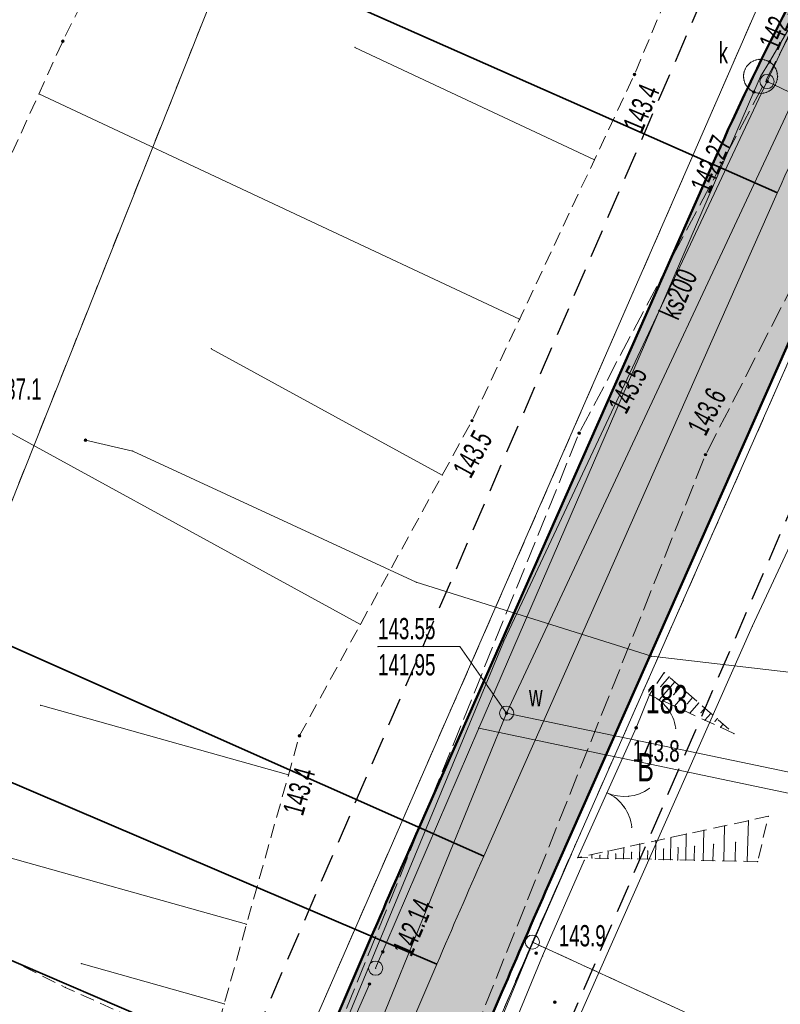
# Model space of a CAD drawing. Extents: x 6456700 to 6518119, y 5963420 to 5980059.
# Tile 125 of 256: x 6512180 to 6512207, y 5965812 to 5965846. Entities that reach past the tile are written whole.
import ezdxf
from ezdxf.enums import TextEntityAlignment as Align

# ---------------------------------------------------------------- set-up
doc = ezdxf.new("R2010")
doc.units = 0
doc.header["$MEASUREMENT"] = 0
for name, pattern in [('L_0_03', [1, 0.5, -0.5]), ('L_0_04', [1.5, 1, -0.5]), ('L_0_52', [1, 0.75, -0.25]), ('L_0_5A', [0.75, 0.5, -0.25])]:
    doc.linetypes.add(name, pattern=pattern)
doc.layers.get('0').update_dxf_attribs({"color": 2, "linetype": 'CONTINUOUS', "lineweight": 5})
for name, color, linetype, lineweight in [('000_Inne__niezydentyfikowane_', 7, 'CONTINUOUS', 18), ('18mm Kreska ciągła', 7, 'CONTINUOUS', 18), ('202_punkt_graniczny', 7, 'CONTINUOUS', 18), ('210_oznaczenie_konturu_uzytku_gruntowego', 96, 'CONTINUOUS', 18), ('211_numer_dzialki_ewidencyjnej', 7, 'CONTINUOUS', 18), ('218_kontur_uzytku_gruntowego', 96, 'L_0_03', 18), ('219_dzialka_ewidencyjna', 7, 'CONTINUOUS', 18), ('35mm Ciągła', 7, 'CONTINUOUS', 35), ('50mm Kreska ciągła', 7, 'CONTINUOUS', 50), ('9mm Kreska ciągła', 252, 'CONTINUOUS', 9), ('brama', 7, 'CONTINUOUS', 18), ('furtka', 7, 'CONTINUOUS', 18), ('jezdnia', 7, 'CONTINUOUS', 18), ('komora_podziemna', 7, 'CONTINUOUS', 18), ('komora_podziemna_Atr17', 7, 'CONTINUOUS', 18), ('ogrodzenie_trwale', 7, 'CONTINUOUS', 18), ('pikieta_naturalna', 7, 'CONTINUOUS', 18), ('pikieta_naturalna_Atr2', 7, 'CONTINUOUS', 18), ('przewod_elektroenergetyczny_niskiego_napiecia', 7, 'CONTINUOUS', 18), ('przewod_kanalizacyjny', 7, 'CONTINUOUS', 18), ('przewod_kanalizacyjny_Atr1', 7, 'CONTINUOUS', 18), ('przewod_telekomunikacyjny_podziemny', 7, 'CONTINUOUS', 18), ('przewod_wodociagowy', 7, 'CONTINUOUS', 18), ('rzedna', 7, 'CONTINUOUS', 18), ('rzedna_Atr2', 7, 'CONTINUOUS', 18), ('rzedna_Atr3', 7, 'CONTINUOUS', 18), ('sciana_oporowa__linia_', 7, 'CONTINUOUS', 18), ('skarpa_nieumocniona', 7, 'CONTINUOUS', 18), ('studnia_kanalizacyjna', 7, 'CONTINUOUS', 18), ('studnia_kanalizacyjna_Atr17', 7, 'CONTINUOUS', 18), ('wlaz_do_komory_lub_kanalu___okragly', 7, 'CONTINUOUS', 18), ('Zakres', 7, 'CONTINUOUS', 18)]:
    doc.layers.add(name, color=color, linetype=linetype, lineweight=lineweight)
doc.styles.get("Standard").update_dxf_attribs({"font": 'txt', "width": 0.75})

# ---------------------------------------------------------------- blocks, each defined once
blk = doc.blocks.new('mdcp_nowa')
at = {"layer": 'pikieta_naturalna', "linetype": 'Continuous', "lineweight": 18}
for points in [[(6494912.93, 5982296.475, 1), (6494912.93, 5982296.565, 1)], [(6494933.1, 5982295.305, 1), (6494933.1, 5982295.395, 1)], [(6494927.37, 5982283.085, 1), (6494927.37, 5982283.175, 1)], [(6494931.15, 5982282.645, 1), (6494931.15, 5982282.735, 1)], [(6494913.73, 5982282.395, 1), (6494913.73, 5982282.485, 1)], [(6494935.61, 5982281.885, 1), (6494935.61, 5982281.975, 1)], [(6494933.16, 5982272.245, 1), (6494933.16, 5982272.335, 1)], [(6494921.28, 5982271.965, 1), (6494921.28, 5982272.055, 1)], [(6494929.63, 5982264.295, 1), (6494929.63, 5982264.385, 1)], [(6494930.29, 5982262.565, 1), (6494930.29, 5982262.655, 1)]]:
    blk.add_hatch(color=18, dxfattribs=at).paths.add_polyline_path(points)
at = {"layer": 'rzedna', "linetype": 'Continuous', "lineweight": 18}
for points in [[(6494937.87, 5982295.745, 1), (6494937.87, 5982295.835, 1)], [(6494937.78, 5982295.055, 1), (6494937.78, 5982295.145, 1)], [(6494937.31, 5982294.685, 1), (6494937.31, 5982294.775, 1)], [(6494928.59, 5982272.765, 1), (6494928.59, 5982272.855, 1)], [(6494924.22, 5982264.345, 1), (6494924.22, 5982264.435, 1)], [(6494923.75, 5982263.205, 1), (6494923.75, 5982263.295, 1)]]:
    blk.add_hatch(color=18, dxfattribs=at).paths.add_polyline_path(points)
at = {"layer": '000_Inne__niezydentyfikowane_', "linetype": 'Continuous', "lineweight": 18, "flags": 128}
for points in [[(6494931.69, 5982292.34), (6494923.24, 5982296.3)], [(6494929.05, 5982286.71), (6494912.09, 5982294.66)], [(6494926.32, 5982281.21), (6494918.17, 5982285.67)], [(6494923.43, 5982275.94), (6494907.54, 5982284.64)], [(6494934.53, 5982273.91), (6494933.99, 5982273.29)], [(6494934.33, 5982274.09), (6494934.03, 5982273.75)], [(6494934.72, 5982273.74), (6494934.48, 5982273.46)], [(6494934.94, 5982273.55), (6494934.51, 5982273.06)], [(6494935.15, 5982273.36), (6494934.97, 5982273.15)], [(6494920.89, 5982270.63), (6494912.15, 5982273.09)], [(6494935.37, 5982273.17), (6494935.05, 5982272.81)], [(6494935.59, 5982272.99), (6494935.45, 5982272.83)], [(6494935.8, 5982272.8), (6494935.59, 5982272.56)], [(6494936.02, 5982272.61), (6494935.94, 5982272.52)], [(6494936.23, 5982272.42), (6494936.14, 5982272.31)], [(6494919.41, 5982265.36), (6494901.12, 5982270.49)], [(6494937.08, 5982267.58), (6494937.12, 5982269.02)], [(6494935.53, 5982267.61), (6494935.55, 5982268.68)], [(6494936.25, 5982267.6), (6494936.28, 5982268.83)], [(6494934.37, 5982267.64), (6494934.39, 5982268.42)], [(6494934.91, 5982267.63), (6494934.93, 5982268.54)], [(6494932.72, 5982267.67), (6494932.73, 5982268.06)], [(6494933.28, 5982267.66), (6494933.29, 5982268.19)], [(6494933.84, 5982267.65), (6494933.85, 5982268.31)], [(6494934.12, 5982267.64), (6494934.13, 5982268.01)], [(6494934.63, 5982267.63), (6494934.64, 5982268.06)], [(6494935.21, 5982267.62), (6494935.22, 5982268.11)], [(6494935.87, 5982267.6), (6494935.89, 5982268.18)], [(6494936.65, 5982267.59), (6494936.67, 5982268.25)], [(6494931.6, 5982267.7), (6494931.6, 5982267.82)], [(6494931.88, 5982267.69), (6494931.88, 5982267.79)], [(6494932.16, 5982267.69), (6494932.17, 5982267.94)], [(6494932.44, 5982267.68), (6494932.44, 5982267.84)], [(6494933, 5982267.67), (6494933, 5982267.9)], [(6494933.56, 5982267.66), (6494933.57, 5982267.95)], [(6494918.63, 5982262.55), (6494913.58, 5982263.97)]]:
    blk.add_lwpolyline(points, dxfattribs=at)
at = {"layer": '000_Inne__niezydentyfikowane_'}
for p in [(6494923.24, 5982296.3), (6494912.09, 5982294.66), (6494931.69, 5982292.34), (6494929.05, 5982286.71), (6494918.17, 5982285.67), (6494926.32, 5982281.21), (6494923.43, 5982275.94), (6494934.33, 5982274.09), (6494934.53, 5982273.91), (6494934.03, 5982273.75), (6494934.72, 5982273.74), (6494934.94, 5982273.55), (6494933.99, 5982273.29), (6494934.48, 5982273.46), (6494935.15, 5982273.36), (6494912.15, 5982273.09), (6494934.51, 5982273.06), (6494934.97, 5982273.15), (6494935.37, 5982273.17), (6494935.59, 5982272.99), (6494935.05, 5982272.81), (6494935.45, 5982272.83), (6494935.59, 5982272.56), (6494935.8, 5982272.8), (6494935.94, 5982272.52), (6494936.02, 5982272.61), (6494936.14, 5982272.31), (6494936.23, 5982272.42), (6494920.89, 5982270.63), (6494937.12, 5982269.02), (6494935.55, 5982268.68), (6494936.28, 5982268.83), (6494934.39, 5982268.42), (6494934.93, 5982268.54), (6494932.73, 5982268.06), (6494933.29, 5982268.19), (6494933.85, 5982268.31), (6494934.13, 5982268.01), (6494934.64, 5982268.06), (6494935.22, 5982268.11), (6494935.89, 5982268.18), (6494936.67, 5982268.25), (6494931.6, 5982267.82), (6494931.6, 5982267.7), (6494931.88, 5982267.79), (6494931.88, 5982267.69), (6494932.16, 5982267.69), (6494932.17, 5982267.94), (6494932.44, 5982267.84), (6494932.44, 5982267.68), (6494932.72, 5982267.67), (6494933, 5982267.9), (6494933, 5982267.67), (6494933.28, 5982267.66), (6494933.56, 5982267.66), (6494933.57, 5982267.95), (6494933.84, 5982267.65), (6494934.12, 5982267.64), (6494934.37, 5982267.64), (6494934.63, 5982267.63), (6494934.91, 5982267.63), (6494935.21, 5982267.62), (6494935.53, 5982267.61), (6494935.87, 5982267.6), (6494936.25, 5982267.6), (6494936.65, 5982267.59), (6494937.08, 5982267.58), (6494919.41, 5982265.36), (6494913.58, 5982263.97), (6494918.63, 5982262.55)]:
    blk.add_point(p, dxfattribs=at)
at = {"layer": '202_punkt_graniczny', "color": 7, "linetype": 'Continuous', "lineweight": 18}
blk.add_circle((6494929.5, 5982264.73), 0.25, dxfattribs=at)
at = {"layer": '202_punkt_graniczny'}
blk.add_point((6494929.5, 5982264.73), dxfattribs=at)
at = {"layer": '218_kontur_uzytku_gruntowego', "lineweight": 18, "flags": 128}
for points in [[(6494927.85, 5982322.27), (6494903.61, 5982261.41)], [(6494919, 5982255.48), (6494937.4, 5982297.61)], [(6494939.67, 5982287.78), (6494929.5, 5982264.73)], [(6494929.5, 5982264.73), (6494924.47, 5982252.99)], [(6494929.5, 5982264.73), (6494960.46, 5982250.52)]]:
    blk.add_lwpolyline(points, dxfattribs=at)
at = {"layer": '218_kontur_uzytku_gruntowego'}
blk.add_point((6494929.5, 5982264.73), dxfattribs=at)
blk.add_point((6494929.5, 5982264.73), dxfattribs=at)
blk.add_point((6494929.5, 5982264.73), dxfattribs=at)
blk.add_point((6494929.5, 5982264.73), dxfattribs=at)
blk.add_point((6494929.5, 5982264.73), dxfattribs=at)
blk.add_point((6494929.5, 5982264.73), dxfattribs=at)
at = {"layer": '219_dzialka_ewidencyjna', "color": 3, "linetype": 'Continuous', "lineweight": 18, "flags": 128}
for points in [[(6494903.61, 5982261.41), (6494927.85, 5982322.27)], [(6494919, 5982255.48), (6494937.4, 5982297.61)], [(6494939.67, 5982287.78), (6494929.5, 5982264.73)], [(6494929.5, 5982264.73), (6494924.47, 5982252.99)], [(6494970.4, 5982245.96), (6494929.5, 5982264.73)]]:
    blk.add_lwpolyline(points, dxfattribs=at)
at = {"layer": '219_dzialka_ewidencyjna', "color": 3}
blk.add_point((6494929.5, 5982264.73), dxfattribs=at)
blk.add_point((6494929.5, 5982264.73), dxfattribs=at)
blk.add_point((6494929.5, 5982264.73), dxfattribs=at)
at = {"layer": 'brama', "color": 7, "linetype": 'Continuous', "lineweight": 18, "flags": 128}
blk.add_lwpolyline([(6494933.16, 5982272.29), (6494931.1, 5982267.71)], dxfattribs=at)
at = {"layer": 'brama', "color": 7, "linetype": 'Continuous', "lineweight": 18}
for centre, start, end in [((6494932.745, 5982271.368), 245.783, 305.783), ((6494931.515, 5982268.632), 5.783, 65.783)]:
    blk.add_arc(centre, 1.5, start, end, dxfattribs=at)
at = {"layer": 'brama'}
for p in [(6494933.16, 5982272.29), (6494933.622, 5982270.151), (6494932.13, 5982270), (6494932.13, 5982270), (6494932.896, 5982269.876), (6494932.732, 5982269.509), (6494933.007, 5982268.783), (6494931.1, 5982267.71)]:
    blk.add_point(p, dxfattribs=at)
at = {"layer": 'furtka', "color": 7, "linetype": 'Continuous', "lineweight": 18, "flags": 128}
blk.add_lwpolyline([(6494933.63, 5982273.46), (6494933.16, 5982272.29)], dxfattribs=at)
at = {"layer": 'furtka', "color": 7, "linetype": 'Continuous', "lineweight": 18}
blk.add_arc((6494933.072, 5982272.068), 1.5, 8.114, 68.114, dxfattribs=at)
at = {"layer": 'furtka'}
for p in [(6494933.63, 5982273.46), (6494933.631, 5982273.46), (6494934.252, 5982272.994), (6494933.16, 5982272.29), (6494934.557, 5982272.279)]:
    blk.add_point(p, dxfattribs=at)
at = {"layer": 'jezdnia', "color": 7, "linetype": 'L_0_52', "lineweight": 18, "flags": 128}
blk.add_lwpolyline([(6495134.37, 5982583.3), (6495113.38, 5982574.25), (6495104.78, 5982567.21), (6495094.42, 5982556.42), (6495077.25, 5982527.64), (6495065.47, 5982509.01), (6495049.82, 5982491.48), (6495035, 5982466.78), (6495029.3, 5982456), (6495014.86, 5982429.39), (6495004.75, 5982409.18), (6494998.73, 5982397.06), (6494987.52, 5982373.63), (6494982.83, 5982364.72), (6494972.31, 5982345.03), (6494970.53, 5982342.23), (6494960.57, 5982327.01), (6494956.04, 5982320.35), (6494947.33, 5982304.72), (6494935.61, 5982281.93), (6494926.04, 5982257.99), (6494919.72, 5982242.45), (6494913.81, 5982225.8), (6494910.48, 5982216.25), (6494906.14, 5982216.99), (6494909.9, 5982227.31), (6494916.12, 5982243.16), (6494921.48, 5982258.77), (6494931.15, 5982282.69), (6494943.64, 5982306.31), (6494959.06, 5982330.89), (6494969.1, 5982347.08), (6494979.83, 5982365.44), (6494985.75, 5982378.98), (6494994.88, 5982398.03), (6495001.66, 5982410.76), (6495011.8, 5982430.8), (6495026, 5982457.23), (6495032.25, 5982468.97), (6495046.11, 5982493.71), (6495063.09, 5982514.09), (6495073.26, 5982529.52), (6495082.96, 5982547.05), (6495093.01, 5982560.56), (6495101.98, 5982569.59), (6495101.3, 5982571.6), (6495108.99, 5982577.59), (6495110.03, 5982578.44), (6495121.58, 5982583.64), (6495122.46, 5982584.02), (6495130.77, 5982587.79), (6495134.82, 5982589.62), (6495140.56, 5982589.08), (6495141.32, 5982585.54)], close=True, dxfattribs=at)
at = {"layer": 'jezdnia'}
for p in [(6494931.15, 5982282.69), (6494935.61, 5982281.93)]:
    blk.add_point(p, dxfattribs=at)
at = {"layer": 'komora_podziemna', "color": 5, "linetype": 'Continuous', "lineweight": 13}
blk.add_circle((6494928.59, 5982272.81), 0.25, dxfattribs=at)
at = {"layer": 'komora_podziemna'}
blk.add_point((6494928.59, 5982272.81), dxfattribs=at)
at = {"layer": 'ogrodzenie_trwale'}
for p in [(6494933.63, 5982273.46), (6494929.63, 5982264.34)]:
    blk.add_point(p, dxfattribs=at)
at = {"layer": 'pikieta_naturalna', "color": 7, "linetype": 'Continuous', "lineweight": 18}
for centre in [(6494912.93, 5982296.52), (6494933.1, 5982295.35), (6494927.37, 5982283.13), (6494931.15, 5982282.69), (6494913.73, 5982282.44), (6494935.61, 5982281.93), (6494933.16, 5982272.29), (6494921.28, 5982272.01), (6494929.63, 5982264.34), (6494930.29, 5982262.61)]:
    blk.add_circle(centre, 0.045, dxfattribs=at)
at = {"layer": 'pikieta_naturalna'}
for p in [(6494912.93, 5982296.52), (6494933.1, 5982295.35), (6494927.37, 5982283.13), (6494931.15, 5982282.69), (6494913.73, 5982282.44), (6494935.61, 5982281.93), (6494933.16, 5982272.29), (6494921.28, 5982272.01), (6494929.63, 5982264.34), (6494930.29, 5982262.61)]:
    blk.add_point(p, dxfattribs=at)
at = {"layer": 'przewod_elektroenergetyczny_niskiego_napiecia', "color": 1, "linetype": 'Continuous', "lineweight": 18, "flags": 128}
for points in [[(6494937.26, 5982275.87), (6494951.04, 5982305.39)], [(6494918.81, 5982234.23), (6494937.26, 5982275.87)]]:
    blk.add_lwpolyline(points, dxfattribs=at)
at = {"layer": 'przewod_elektroenergetyczny_niskiego_napiecia'}
blk.add_point((6494937.26, 5982275.87), dxfattribs=at)
blk.add_point((6494937.26, 5982275.87), dxfattribs=at)
at = {"layer": 'przewod_elektroenergetyczny_niskiego_napiecia', "color": 1}
blk.add_point((6494937.26, 5982275.87), dxfattribs=at)
blk.add_point((6494937.26, 5982275.87), dxfattribs=at)
at = {"layer": 'przewod_kanalizacyjny', "color": 34, "linetype": 'Continuous', "lineweight": 18, "flags": 128}
for points in [[(6494937.55, 5982295.28), (6494937.87, 5982295.79), (6494942.29, 5982303.37), (6494945.64, 5982309.15), (6494950.34, 5982317.08), (6494950.65, 5982317.6)], [(6494923.97, 5982263.81), (6494927.61, 5982272.28), (6494937.31, 5982294.73), (6494937.55, 5982295.28)], [(6494967.86, 5982267.37), (6494965.79, 5982264.26), (6494927.61, 5982272.28)], [(6494923.75, 5982263.25), (6494912.8, 5982238.32), (6494909.01, 5982229.73)]]:
    blk.add_lwpolyline(points, dxfattribs=at)
at = {"layer": 'przewod_kanalizacyjny'}
for p in [(6494937.87, 5982295.79), (6494937.55, 5982295.28), (6494937.55, 5982295.28), (6494937.31, 5982294.73), (6494927.61, 5982272.28), (6494927.61, 5982272.28), (6494923.97, 5982263.81), (6494923.75, 5982263.25)]:
    blk.add_point(p, dxfattribs=at)
at = {"layer": 'przewod_telekomunikacyjny_podziemny', "color": 30, "linetype": 'Continuous', "lineweight": 18, "flags": 128}
blk.add_lwpolyline([(6494901.62, 5982190.73), (6494906.93, 5982205.38), (6494911.62, 5982220.93), (6494915.73, 5982231.59), (6494911.08, 5982233.33), (6494928.49, 5982275.35), (6494946.57, 5982313.81), (6494960.48, 5982334.35), (6494965.17, 5982341.38), (6494972.14, 5982353.83), (6494985.3, 5982378.53), (6494993.02, 5982395.45), (6495008.18, 5982425.35), (6495017.88, 5982443.43), (6495022.56, 5982450.66), (6495031.38, 5982466.91), (6495039.03, 5982482.79), (6495040.55, 5982485.59), (6495048.7, 5982498.93), (6495056.63, 5982506.55), (6495061.71, 5982512.37), (6495068.26, 5982521.25), (6495074.92, 5982532.24)], dxfattribs=at)
at = {"layer": 'przewod_telekomunikacyjny_podziemny'}
blk.add_point((6494928.49, 5982275.35), dxfattribs=at)
at = {"layer": 'przewod_wodociagowy', "color": 5, "linetype": 'Continuous', "lineweight": 18, "flags": 128}
for points in [[(6494907.57, 5982152.18), (6494905.83, 5982154.51), (6494898.25, 5982164.04), (6494898.06, 5982180.83), (6494903.98, 5982205.49), (6494905.04, 5982209.28), (6494911.31, 5982228.37), (6494914.05, 5982237.38), (6494923.22, 5982259.63), (6494928.59, 5982272.81), (6494941.25, 5982299.9), (6494937.3, 5982301.7), (6494937.02, 5982301.82)], [(6494960.64, 5982271.68), (6494933.7, 5982274.82), (6494925.4, 5982277.43), (6494915.4, 5982282.06), (6494913.73, 5982282.44)], [(6494967.4, 5982267.75), (6494965.65, 5982265.07), (6494928.59, 5982272.81)]]:
    blk.add_lwpolyline(points, dxfattribs=at)
at = {"layer": 'przewod_wodociagowy'}
for p in [(6494913.73, 5982282.44), (6494915.4, 5982282.06), (6494925.4, 5982277.43), (6494933.7, 5982274.82), (6494928.59, 5982272.81), (6494928.59, 5982272.81)]:
    blk.add_point(p, dxfattribs=at)
at = {"layer": 'rzedna', "color": 7, "linetype": 'Continuous', "lineweight": 18}
for centre in [(6494937.87, 5982295.79), (6494937.78, 5982295.1), (6494937.31, 5982294.73), (6494928.59, 5982272.81), (6494924.22, 5982264.39), (6494923.75, 5982263.25)]:
    blk.add_circle(centre, 0.045, dxfattribs=at)
at = {"layer": 'rzedna'}
for p in [(6494937.87, 5982295.79), (6494937.78, 5982295.1), (6494937.31, 5982294.73), (6494928.59, 5982272.81), (6494924.22, 5982264.39), (6494923.75, 5982263.25)]:
    blk.add_point(p, dxfattribs=at)
at = {"layer": 'rzedna_Atr2', "color": 7, "linetype": 'Continuous', "lineweight": 18, "flags": 128}
for points in [[(6494937.78, 5982295.1), (6494938.82, 5982294.61), (6494941.737, 5982294.61)], [(6494928.59, 5982272.81), (6494926.94, 5982275.16), (6494924.054, 5982275.16)]]:
    blk.add_lwpolyline(points, dxfattribs=at)
at = {"layer": 'rzedna_Atr2'}
for p in [(6494937.78, 5982295.1), (6494924.054, 5982275.16), (6494926.94, 5982275.16), (6494928.59, 5982272.81)]:
    blk.add_point(p, dxfattribs=at)
at = {"layer": 'sciana_oporowa__linia_', "color": 7, "linetype": 'Continuous', "lineweight": 18, "flags": 128}
for points in [[(6494924.449, 5982252.425), (6494929.4, 5982264.438), (6494930.871, 5982267.81)], [(6494924.911, 5982252.235), (6494929.86, 5982264.242), (6494931.329, 5982267.61)]]:
    blk.add_lwpolyline(points, dxfattribs=at)
at = {"layer": 'sciana_oporowa__linia_'}
for p in [(6494930.871, 5982267.81), (6494931.329, 5982267.61), (6494929.4, 5982264.438), (6494929.86, 5982264.242)]:
    blk.add_point(p, dxfattribs=at)
at = {"layer": 'skarpa_nieumocniona', "color": 7, "linetype": 'L_0_5A', "lineweight": 18, "flags": 128}
for points in [[(6494965.58, 5982349.31), (6494962.89, 5982340.22), (6494951, 5982325), (6494945.37, 5982325.08), (6494937.42, 5982305.65), (6494933.1, 5982295.35), (6494927.37, 5982283.13), (6494921.28, 5982272.01), (6494917.86, 5982259.82), (6494915.26, 5982262.12), (6494913.02, 5982263.13), (6494900.61, 5982269.37), (6494912.93, 5982296.52), (6494936.43, 5982343.45), (6494956.82, 5982374.63), (6494978.03, 5982367.95)], [(6494936.61, 5982272.09), (6494933.63, 5982273.46), (6494934.15, 5982274.24)], [(6494937.45, 5982267.57), (6494931.1, 5982267.71), (6494937.82, 5982269.17)]]:
    blk.add_lwpolyline(points, close=True, dxfattribs=at)
at = {"layer": 'skarpa_nieumocniona'}
for p in [(6494912.93, 5982296.52), (6494912.93, 5982296.52), (6494933.1, 5982295.35), (6494933.1, 5982295.35), (6494927.37, 5982283.13), (6494927.37, 5982283.13), (6494934.15, 5982274.24), (6494934.15, 5982274.24), (6494933.63, 5982273.46), (6494933.63, 5982273.46), (6494921.28, 5982272.01), (6494921.28, 5982272.01), (6494936.61, 5982272.09), (6494936.61, 5982272.09), (6494937.82, 5982269.17), (6494937.82, 5982269.17), (6494931.1, 5982267.71), (6494931.1, 5982267.71), (6494937.45, 5982267.57), (6494937.45, 5982267.57), (6494913.02, 5982263.13), (6494913.02, 5982263.13)]:
    blk.add_point(p, dxfattribs=at)
at = {"layer": 'studnia_kanalizacyjna', "color": 34, "linetype": 'Continuous', "lineweight": 18, "flags": 128}
blk.add_lwpolyline([(6494937.11, 5982294.87), (6494937.05, 5982294.95), (6494937, 5982295.04), (6494936.97, 5982295.14), (6494936.95, 5982295.24), (6494936.95, 5982295.34), (6494936.97, 5982295.44), (6494937.01, 5982295.54), (6494937.06, 5982295.63), (6494937.13, 5982295.7), (6494937.2, 5982295.77), (6494937.29, 5982295.82), (6494937.39, 5982295.86), (6494937.49, 5982295.88), (6494937.59, 5982295.88), (6494937.69, 5982295.86), (6494937.78, 5982295.83), (6494937.87, 5982295.78), (6494937.96, 5982295.72), (6494938.02, 5982295.65), (6494938.08, 5982295.56), (6494938.12, 5982295.47), (6494938.14, 5982295.37), (6494938.15, 5982295.27), (6494938.14, 5982295.17), (6494938.11, 5982295.07), (6494938.07, 5982294.98), (6494938.01, 5982294.89), (6494937.94, 5982294.82), (6494937.85, 5982294.76), (6494937.76, 5982294.72), (6494937.66, 5982294.69), (6494937.56, 5982294.68), (6494937.46, 5982294.69), (6494937.36, 5982294.71), (6494937.27, 5982294.75), (6494937.18, 5982294.8)], close=True, dxfattribs=at)
at = {"layer": 'studnia_kanalizacyjna', "color": 34, "linetype": 'Continuous', "lineweight": 13}
blk.add_circle((6494923.97, 5982263.81), 0.25, dxfattribs=at)
at = {"layer": 'studnia_kanalizacyjna'}
for p in [(6494937.29, 5982295.82), (6494937.39, 5982295.86), (6494937.49, 5982295.88), (6494937.59, 5982295.88), (6494937.69, 5982295.86), (6494937.78, 5982295.83), (6494937.87, 5982295.78), (6494936.97, 5982295.44), (6494937.01, 5982295.54), (6494937.06, 5982295.63), (6494937.13, 5982295.7), (6494937.2, 5982295.77), (6494937.96, 5982295.72), (6494938.02, 5982295.65), (6494938.08, 5982295.56), (6494938.12, 5982295.47), (6494936.95, 5982295.34), (6494936.95, 5982295.24), (6494936.97, 5982295.14), (6494938.14, 5982295.37), (6494938.14, 5982295.17), (6494938.15, 5982295.27), (6494937, 5982295.04), (6494937.05, 5982294.95), (6494937.11, 5982294.87), (6494937.18, 5982294.8), (6494937.27, 5982294.75), (6494937.85, 5982294.76), (6494937.94, 5982294.82), (6494938.01, 5982294.89), (6494938.07, 5982294.98), (6494938.11, 5982295.07), (6494937.36, 5982294.71), (6494937.46, 5982294.69), (6494937.56, 5982294.68), (6494937.66, 5982294.69), (6494937.76, 5982294.72), (6494923.97, 5982263.81)]:
    blk.add_point(p, dxfattribs=at)
at = {"layer": 'wlaz_do_komory_lub_kanalu___okragly', "color": 7, "linetype": 'Continuous', "lineweight": 13}
blk.add_circle((6494937.78, 5982295.1), 0.25, dxfattribs=at)
at = {"layer": 'wlaz_do_komory_lub_kanalu___okragly'}
blk.add_point((6494937.78, 5982295.1), dxfattribs=at)
at = {"layer": 'Zakres', "linetype": 'L_0_04', "lineweight": 25, "flags": 128}
blk.add_lwpolyline([(6495113.77, 5985050.22), (6495121.12, 5984877.07), (6495125.76, 5984757.87), (6495129.89, 5984649.81), (6495141.08, 5984611.3), (6495145.77, 5984544.53), (6495147.36, 5984487.27), (6495157.22, 5984392.07), (6495162.95, 5984387.45), (6495180.24, 5984384.16), (6495229.5, 5984386.61), (6495251.65, 5984373.41), (6495258.77, 5984357.12), (6495255.44, 5984330.44), (6495250.77, 5984304.39), (6495252.21, 5984282.78), (6495255.46, 5984256.45), (6495254.94, 5984238.25), (6495266.4, 5984211), (6495277.24, 5984182.33), (6495294.2, 5984133.19), (6495300.94, 5984095.37), (6495313.24, 5984037.69), (6495317.44, 5983978.18), (6495300.35, 5983922.18), (6495282.35, 5983883.38), (6495266.21, 5983862.23), (6495242.03, 5983839.67), (6495211.11, 5983816.86), (6495158.26, 5983772.66), (6495130.6, 5983651.16), (6495116.31, 5983543.43), (6495129.51, 5983346.73), (6495134.58, 5983264.71), (6495139.64, 5983186.97), (6495193.25, 5983077.94), (6495199.2, 5983041.97), (6495206.23, 5983026), (6495208.96, 5983004.88), (6495202.27, 5982979.48), (6495202.42, 5982950.13), (6495209.35, 5982897.38), (6495215.97, 5982850.34), (6495228.6, 5982809.97), (6495226.85, 5982778.82), (6495225.04, 5982750.56), (6495220.26, 5982723.37), (6495226.54, 5982679.97), (6495206.06, 5982669.48), (6495192.68, 5982657.71), (6495184.57, 5982648.65), (6495174.78, 5982624.58), (6495164.23, 5982604.61), (6495150.7, 5982588.3), (6495137.69, 5982582.43), (6495118.26, 5982573.75), (6495100.35, 5982558.42), (6495090.36, 5982544.99), (6495075.87, 5982519.06), (6495060.83, 5982499.68), (6495049.41, 5982485.49), (6495035.07, 5982459.7), (6495006.7, 5982406.64), (6494980.89, 5982351.84), (6494944.35, 5982293.29), (6494925.72, 5982250.11), (6494905.2, 5982190.37), (6494898.43, 5982153.5), (6494879.51, 5982063.89), (6494864.14, 5981992.66), (6494816.93, 5981768.61), (6494777.79, 5981577.7), (6494739.84, 5981394.72), (6494718.65, 5981297.89), (6494716.45, 5981237.31), (6494738.62, 5981208.21), (6494776.48, 5981173.06), (6494817.16, 5981137.44), (6494847.63, 5981109.8), (6494877.39, 5981077.08), (6494912.75, 5981030.55), (6494916.06, 5981014.71), (6494903.86, 5980957.01), (6494916.13, 5980953.51), (6494892.32, 5980927.59), (6494850.7, 5980858.8), (6494806.81, 5980779.89), (6494785.1, 5980753.49), (6494715.22, 5980723.29), (6494679.96, 5980686.78), (6494651.35, 5980651.29), (6494549.14, 5980683.24), (6494511.84, 5980659.66), (6494443.61, 5980630.33), (6494428.78, 5980598.6), (6494431.58, 5980579.46), (6494420.56, 5980549.76), (6494416.45, 5980528.2), (6494403.86, 5980507.16), (6494388.89, 5980482.96), (6494365.32, 5980407.99), (6494335.67, 5980315.15), (6494332.29, 5980297.41), (6494335.1, 5980278.18), (6494347.25, 5980254.84), (6494336.79, 5980250.09), (6494300.04, 5980271.34), (6494320.8, 5980301.43), (6494336.81, 5980349.17), (6494344.85, 5980380.92), (6494360.85, 5980437.13), (6494374.18, 5980476.38), (6494386.14, 5980498.84), (6494403.02, 5980528.52), (6494411.33, 5980563.19), (6494420.84, 5980586.25), (6494420.25, 5980601.11), (6494434.95, 5980635.94), (6494446.75, 5980644.99), (6494465.77, 5980647.27), (6494513.02, 5980669.46), (6494507.85, 5980679.68), (6494547.89, 5980705.83), (6494570.06, 5980691.34), (6494636.17, 5980669.05), (6494706.14, 5980756.86), (6494742.78, 5980772.58), (6494798.53, 5980814.27), (6494826.12, 5980867.97), (6494849.57, 5980908.6), (6494845.35, 5980942.01), (6494853.94, 5980970.83), (6494891.08, 5980960.54), (6494890.11, 5980965.73), (6494903.94, 5981025.69), (6494869.98, 5981070.3), (6494770.97, 5981160.58), (6494728.18, 5981200.64), (6494706.13, 5981229.56), (6494707.94, 5981299.75), (6494728.84, 5981398.1), (6494767.06, 5981580.19), (6494806.17, 5981770.55), (6494854.36, 5981994.76), (6494869.73, 5982065.97), (6494888.61, 5982155.44), (6494891.67, 5982173.95), (6494895.82, 5982197.45), (6494916.38, 5982253.72), (6494935.47, 5982297.95), (6494954.97, 5982331.67), (6494972.09, 5982356.64), (6494997.76, 5982411.14), (6495026.29, 5982464.48), (6495041.09, 5982491.09), (6495052.99, 5982505.88), (6495067.51, 5982524.6), (6495081.94, 5982550.43), (6495092.99, 5982565.28), (6495112.86, 5982582.29), (6495133.59, 5982591.55), (6495144.48, 5982596.46), (6495155.87, 5982610.19), (6495165.7, 5982628.8), (6495175.96, 5982654.03), (6495185.62, 5982664.83), (6495200.4, 5982677.82), (6495212.49, 5982688.04), (6495209.64, 5982723.43), (6495215.22, 5982750.57), (6495216.87, 5982779.54), (6495218.31, 5982809.31), (6495206.86, 5982847.92), (6495199.44, 5982894.74), (6495192.11, 5982948.71), (6495190.16, 5982979.24), (6495183.47, 5983075.16), (6495129.79, 5983184.34), (6495124.6, 5983264.07), (6495119.53, 5983346.09), (6495106.27, 5983543.75), (6495120.74, 5983652.9), (6495148.75, 5983779.42), (6495204.15, 5983826.04), (6495273.41, 5983889.36), (6495288.53, 5983927.42), (6495300.83, 5983964.69), (6495303.91, 5983980.14), (6495301.32, 5984039.55), (6495291.1, 5984093.63), (6495284.5, 5984130.67), (6495267.84, 5984178.93), (6495257.12, 5984207.3), (6495244.96, 5984236.19), (6495244.79, 5984255.42), (6495242.25, 5984281.97), (6495240.71, 5984304.95), (6495245.55, 5984331.94), (6495248.51, 5984355.64), (6495243.77, 5984366.47), (6495226.98, 5984376.47), (6495179.54, 5984374.12), (6495158.61, 5984378.09), (6495147.7, 5984386.91), (6495137.38, 5984486.61), (6495135.78, 5984544.04), (6495131.18, 5984609.54), (6495119.95, 5984648.2), (6495115.76, 5984757.49), (6495111.12, 5984876.67), (6495103.73, 5985050.93), (6495109.36, 5985081.73), (6495120.41, 5985085.88)], close=True, dxfattribs=at)
at = {"layer": '210_oznaczenie_konturu_uzytku_gruntowego', "lineweight": 20, "width": 0.66}
blk.add_text('B', height=1, dxfattribs=at).set_placement((6494933.2, 5982271.4), align=Align.TOP_LEFT)
at = {"layer": '211_numer_dzialki_ewidencyjnej', "color": 7, "lineweight": 20, "width": 0.66}
blk.add_text('183', height=1, dxfattribs=at).set_placement((6494933.5, 5982273.8), align=Align.TOP_LEFT)
at = {"layer": 'komora_podziemna_Atr17', "color": 7, "lineweight": 15, "width": 0.66}
blk.add_text('w', height=0.75, dxfattribs=at).set_placement((6494929.38, 5982273.8), align=Align.TOP_LEFT)
at = {"layer": 'pikieta_naturalna_Atr2', "color": 7, "lineweight": 15, "width": 0.66}
for s, rotation, p in [('143.4', 67.2, (6494932.67, 5982293.55)), ('143.5', 62.1, (6494932.14, 5982283.67)), ('143.6', 62.8, (6494934.94, 5982282.89)), ('143.5', 61.3, (6494926.66, 5982281.41)), ('143.4', 74.3, (6494920.678, 5982269.353))]:
    blk.add_text(s, height=0.75, rotation=rotation, dxfattribs=at).set_placement(p, align=Align.TOP_LEFT)
for s, p in [('137.1', (6494910.53, 5982284.62)), ('143.8', (6494933.04, 5982271.85)), ('143.9', (6494930.43, 5982265.33))]:
    blk.add_text(s, height=0.75, dxfattribs=at).set_placement(p, align=Align.TOP_LEFT)
at = {"layer": 'przewod_kanalizacyjny_Atr1', "color": 34, "lineweight": 15, "width": 0.66}
blk.add_text('ks200', height=0.75, rotation=66.6, dxfattribs=at).set_placement((6494933.95, 5982286.94), align=Align.TOP_LEFT)
at = {"layer": 'rzedna_Atr2', "color": 7, "lineweight": 15, "width": 0.66}
for s, rotation, p in [('142.30', 66.9, (6494937.47, 5982296.455)), ('142.27', 66.6, (6494935.052, 5982291.407)), ('142.14', 66.7, (6494924.541, 5982264.476))]:
    blk.add_text(s, height=0.75, rotation=rotation, dxfattribs=at).set_placement(p, align=Align.TOP_LEFT)
blk.add_text('143.55', height=0.75, dxfattribs=at).set_placement((6494924.054, 5982276.168), align=Align.TOP_LEFT)
at = {"layer": 'rzedna_Atr3', "color": 7, "lineweight": 15, "width": 0.66}
blk.add_text('141.95', height=0.75, dxfattribs=at).set_placement((6494924.054, 5982274.893), align=Align.TOP_LEFT)
at = {"layer": 'studnia_kanalizacyjna_Atr17', "color": 34, "lineweight": 15, "width": 0.66}
blk.add_text('k', height=0.75, dxfattribs=at).set_placement((6494936.07, 5982296.49), align=Align.TOP_LEFT)

msp = doc.modelspace()

# ---------------------------------------------------------------- block references
at = {"linetype": 'ByBlock'}
msp.add_blockref('mdcp_nowa', (17268.786, -16450.998), dxfattribs=at)

# ---------------------------------------------------------------- next in the draw order: hatches: boundary and pattern name
at = {"layer": '9mm Kreska ciągła'}
h = msp.add_hatch(dxfattribs=at)
h.set_pattern_fill('SAND_AND_LIME', color=4, scale=0.1)
h.set_pattern_definition([(37.5, (6512163.41104, 5965706.02106), (-0.006803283, 0.208096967), [0, -0.16416, 0, -0.1836, 0, -0.1755]), (7.5, (6512163.41104, 5965706.02106), (0.19113588, 0.30479178), [0, -0.08856, 0, -0.14796, 0, -0.0567]), (-32.5, (6512163.2782, 5965706.02106), (0.33632732, 0.00061118), [0, -0.054, 0, -0.1944, 0, -0.2538]), (-42.5, (6512163.2782, 5965706.02106), (0.32466167, 0.09478896), [0, -0.027, 0, -0.12744, 0, -0.1458])])
edge = h.paths.add_edge_path()
edge.add_line((6512494.454, 5966351.121), (6512492.815, 5966327.914))
edge.add_arc((6512641.445, 5966317.419), 149, 175.96099, 178.25385)
edge.add_line((6512492.514, 5966321.96), (6512491.933, 5966302.891))
edge.add_arc((6512440.957, 5966304.445), 51, 348.133, 358.2538, ccw=False)
edge.add_line((6512490.867, 5966293.957), (6512486.741, 5966274.321))
edge.add_arc((6512500.441, 5966271.442), 14, 168.133, 189.6608)
edge.add_line((6512486.64, 5966269.093), (6512490.395, 5966247.035))
edge.add_line((6512490.395, 5966247.035), (6512490.607, 5966245.791))
edge.add_arc((6512474.833, 5966243.106), 16, 357.4133, 369.6608, ccw=False)
edge.add_line((6512490.817, 5966242.384), (6512490.724, 5966240.322))
edge.add_arc((6512474.74, 5966241.044), 16, 304.6947, 357.4133, ccw=False)
edge.add_line((6512483.848, 5966227.889), (6512479.157, 5966224.642))
edge.add_arc((6512563.968, 5966102.134), 149, 124.69475, 128.17467)
edge.add_line((6512471.877, 5966219.268), (6512459.798, 5966209.771))
edge.add_arc((6512468.451, 5966198.766), 14, 128.1747, 146.5283)
edge.add_line((6512456.773, 5966206.487), (6512454.137, 5966202.499))
edge.add_arc((6512536.718, 5966147.898), 99, 146.52826, 150.19331)
edge.add_line((6512450.815, 5966197.109), (6512447.264, 5966190.909))
edge.add_arc((6512533.167, 5966141.699), 99, 150.19331, 155.56334)
edge.add_line((6512443.035, 5966182.654), (6512432.867, 5966160.275))
edge.add_arc((6512409.196, 5966171.031), 26, 321.1758, 335.5633, ccw=False)
edge.add_line((6512429.452, 5966154.731), (6512421.621, 5966145))
edge.add_arc((6512409.156, 5966155.031), 16, 309.5931, 321.1758, ccw=False)
edge.add_line((6512419.353, 5966142.701), (6512410.592, 5966135.455))
edge.add_arc((6512400.395, 5966147.785), 16, 291.7201, 309.5931, ccw=False)
edge.add_line((6512406.316, 5966132.921), (6512399.28, 5966130.118))
edge.add_arc((6512417.414, 5966084.597), 49, 111.7201, 118.6787)
edge.add_line((6512393.899, 5966127.586), (6512378.766, 5966119.308))
edge.add_arc((6512390.283, 5966098.252), 24, 118.6787, 130.9764)
edge.add_line((6512374.545, 5966116.372), (6512369.458, 5966111.954))
edge.add_arc((6512385.196, 5966093.834), 24, 130.9764, 144.2474)
edge.add_line((6512365.719, 5966107.857), (6512360.498, 5966100.604))
edge.add_arc((6512392.148, 5966077.817), 39, 144.2474, 151.7186)
edge.add_line((6512357.804, 5966096.296), (6512346.179, 5966074.69))
edge.add_arc((6512310.073, 5966094.116), 41, 323.54, 331.7186, ccw=False)
edge.add_line((6512343.048, 5966069.751), (6512332.977, 5966056.12))
edge.add_arc((6512291.959, 5966086.427), 51, 314.8687, 323.54, ccw=False)
edge.add_line((6512327.939, 5966050.283), (6512325.436, 5966047.791))
edge.add_arc((6512381.169, 5965991.802), 79, 134.86874, 142.03498)
edge.add_line((6512318.887, 5966040.401), (6512317.812, 5966039.024))
edge.add_arc((6512348.559, 5966015.032), 39, 142.035, 151.9019)
edge.add_line((6512314.155, 5966033.4), (6512307.014, 5966020.024))
edge.add_arc((6512085.596, 5966138.241), 251, 330.1315, 331.90193, ccw=False)
edge.add_line((6512303.256, 5966013.24), (6512293.172, 5965995.681))
edge.add_arc((6512509.097, 5965871.676), 249, 150.1315, 153.31422)
edge.add_line((6512286.62, 5965983.501), (6512270.802, 5965952.031))
edge.add_arc((6512493.279, 5965840.205), 249, 153.31422, 155.41165)
edge.add_line((6512266.858, 5965943.813), (6512249.846, 5965906.636))
edge.add_arc((6512203.471, 5965927.857), 51, 325.4005, 335.4117, ccw=False)
edge.add_line((6512245.451, 5965898.897), (6512232.463, 5965880.07))
edge.add_arc((6512313.954, 5965823.854), 99, 145.40047, 150.15364)
edge.add_line((6512228.085, 5965873.124), (6512213.877, 5965848.362))
edge.add_arc((6512299.746, 5965799.092), 99, 150.15364, 156.12969)
edge.add_line((6512209.214, 5965839.154), (6512198.858, 5965815.752))
edge.add_arc((6512518.006, 5965674.523), 349, 156.12969, 156.8073)
edge.add_line((6512197.211, 5965811.968), (6512194.929, 5965806.643))
edge.add_arc((6512331.888, 5965747.963), 149, 156.8073, 160.58951)
edge.add_line((6512191.357, 5965797.481), (6512178.615, 5965761.319))
edge.add_arc((6511941.881, 5965844.735), 251, 339.22463, 340.58951, ccw=False)
edge.add_line((6512176.561, 5965755.704), (6512169.456, 5965736.976))
edge.add_arc((6512195.168, 5965727.222), 27.5, 159.2246, 216.7393)
edge.add_line((6512173.13, 5965710.772), (6512174.444, 5965709.012))
edge.add_line((6512174.444, 5965709.012), (6512170.437, 5965706.021))
edge.add_line((6512170.437, 5965706.021), (6512164.212, 5965719.71))
edge.add_arc((6512161.212, 5965719.741), 3, 359.4073, 370.8714)
edge.add_arc((6512205.039, 5965728.159), 41.628, 165.2606, 190.8714, ccw=False)
edge.add_line((6512164.781, 5965738.75), (6512171.886, 5965757.477))
edge.add_arc((6511941.881, 5965844.735), 246, 339.22463, 340.58951)
edge.add_line((6512173.899, 5965762.981), (6512186.641, 5965799.143))
edge.add_arc((6512331.888, 5965747.963), 154, 156.8073, 160.58951, ccw=False)
edge.add_line((6512190.333, 5965808.612), (6512192.615, 5965813.937))
edge.add_arc((6512518.006, 5965674.523), 354, 156.12969, 156.8073, ccw=False)
edge.add_line((6512194.286, 5965817.775), (6512204.642, 5965841.178))
edge.add_arc((6512299.746, 5965799.092), 104, 150.15364, 156.12969, ccw=False)
edge.add_line((6512209.541, 5965850.851), (6512223.749, 5965875.613))
edge.add_arc((6512313.954, 5965823.854), 104, 145.40047, 150.15364, ccw=False)
edge.add_line((6512228.348, 5965882.91), (6512241.335, 5965901.737))
edge.add_arc((6512203.471, 5965927.857), 46, 325.4005, 335.4117)
edge.add_line((6512245.3, 5965908.717), (6512262.312, 5965945.894))
edge.add_arc((6512493.279, 5965840.205), 254, 153.31422, 155.41165, ccw=False)
edge.add_line((6512266.334, 5965954.276), (6512282.153, 5965985.747))
edge.add_arc((6512509.097, 5965871.676), 254, 150.1315, 153.31422, ccw=False)
edge.add_line((6512288.836, 5965998.171), (6512298.92, 5966015.73))
edge.add_arc((6512085.596, 5966138.241), 246, 330.1315, 331.90193)
edge.add_line((6512302.603, 5966022.379), (6512309.745, 5966035.755))
edge.add_arc((6512348.559, 5966015.032), 44, 142.035, 151.9019, ccw=False)
edge.add_line((6512313.87, 5966042.1), (6512314.945, 5966043.477))
edge.add_arc((6512381.169, 5965991.802), 84, 134.86874, 142.03498, ccw=False)
edge.add_line((6512321.909, 5966051.335), (6512324.411, 5966053.826))
edge.add_arc((6512291.959, 5966086.427), 46, 314.8687, 323.54)
edge.add_line((6512328.955, 5966059.091), (6512339.027, 5966072.722))
edge.add_arc((6512310.073, 5966094.116), 36, 323.54, 331.7186)
edge.add_line((6512341.776, 5966077.059), (6512353.4, 5966098.665))
edge.add_arc((6512392.148, 5966077.817), 44, 144.2474, 151.7186, ccw=False)
edge.add_line((6512356.44, 5966103.526), (6512361.662, 5966110.778))
edge.add_arc((6512385.196, 5966093.834), 29, 130.9764, 144.2474, ccw=False)
edge.add_line((6512366.18, 5966115.728), (6512371.267, 5966120.147))
edge.add_arc((6512390.283, 5966098.252), 29, 118.6787, 130.9764, ccw=False)
edge.add_line((6512376.366, 5966123.695), (6512391.499, 5966131.972))
edge.add_arc((6512417.414, 5966084.597), 54, 111.7201, 118.6787, ccw=False)
edge.add_line((6512397.43, 5966134.763), (6512404.466, 5966137.566))
edge.add_arc((6512400.395, 5966147.785), 11, 291.7201, 309.5931)
edge.add_line((6512407.405, 5966139.308), (6512409.544, 5966141.077))
edge.add_line((6512409.544, 5966141.077), (6512412.36, 5966140.811))
edge.add_line((6512412.36, 5966140.811), (6512417.441, 5966145.013))
edge.add_arc((6512409.156, 5966155.031), 13, 309.5931, 321.1758)
edge.add_line((6512419.284, 5966146.881), (6512427.115, 5966156.612))
edge.add_arc((6512409.196, 5966171.031), 23, 321.1758, 335.5633)
edge.add_line((6512430.135, 5966161.516), (6512434.645, 5966171.44))
edge.add_line((6512434.645, 5966171.44), (6512440.928, 5966185.268))
edge.add_line((6512440.928, 5966185.268), (6512439.963, 5966187.841))
edge.add_arc((6512668.213, 5966069.673), 257.025, 151.22581, 152.62894, ccw=False)
edge.add_line((6512442.925, 5966193.394), (6512446.477, 5966199.594))
edge.add_arc((6512536.718, 5966147.898), 104, 146.52826, 150.19331, ccw=False)
edge.add_line((6512449.966, 5966205.257), (6512452.602, 5966209.244))
edge.add_arc((6512468.451, 5966198.766), 19, 128.1747, 146.5283, ccw=False)
edge.add_line((6512456.708, 5966213.702), (6512468.787, 5966223.198))
edge.add_arc((6512563.968, 5966102.134), 154, 124.69475, 128.17467, ccw=False)
edge.add_line((6512476.311, 5966228.753), (6512481.002, 5966232))
edge.add_arc((6512474.74, 5966241.044), 11, 304.6947, 357.4133)
edge.add_line((6512485.729, 5966240.548), (6512485.822, 5966242.609))
edge.add_arc((6512474.833, 5966243.106), 11, 357.4133, 369.6608)
edge.add_line((6512485.677, 5966244.952), (6512485.4, 5966246.584))
edge.add_line((6512485.4, 5966246.584), (6512485.465, 5966247.035))
edge.add_line((6512485.465, 5966247.035), (6512481.305, 5966271.715))
edge.add_line((6512481.305, 5966271.715), (6512486.925, 5966298.805))
edge.add_line((6512486.925, 5966298.805), (6512487.695, 5966325.335))
edge.add_line((6512487.695, 5966325.335), (6512488.895, 5966340.485))
edge.add_line((6512488.895, 5966340.485), (6512488.714, 5966340.814))
edge.add_line((6512488.714, 5966340.814), (6512489.699, 5966354.77))
edge.add_line((6512489.699, 5966354.77), (6512494.454, 5966351.121))

# ---------------------------------------------------------------- next in the draw order: linework, layer by layer
at = {"layer": '18mm Kreska ciągła', "color": 4, "ltscale": 0.1}
msp.add_lwpolyline([(6512268.568, 5965953.153, 0.009152), (6512264.585, 5965944.854), (6512247.573, 5965907.677, -0.04371), (6512243.393, 5965900.317), (6512230.406, 5965881.49, 0.020743), (6512225.917, 5965874.369), (6512211.709, 5965849.606, 0.026081), (6512206.928, 5965840.166), (6512196.572, 5965816.764, 0.002957), (6512194.913, 5965812.952), (6512192.631, 5965807.628, 0.016505), (6512188.999, 5965798.312), (6512176.257, 5965762.15, -0.005955), (6512174.223, 5965756.591), (6512167.118, 5965737.863, 0.25636), (6512171.127, 5965709.276), (6512172.44, 5965707.517)], format="xyb", dxfattribs=at)
at = {"layer": '35mm Ciągła'}
for p, q in [((6512206.929, 5965840.167), (6512179.498, 5965852.315)), ((6512196.572, 5965816.764), (6512169.153, 5965828.937)), ((6512194.913, 5965812.952), (6512167.323, 5965824.733)), ((6512192.631, 5965807.628), (6512165.056, 5965819.443))]:
    msp.add_line(p, q, dxfattribs=at)
at = {"layer": '50mm Kreska ciągła', "color": 5, "ltscale": 0.1}
for points in [[(6512164.781, 5965738.75), (6512171.886, 5965757.477, 0.005955), (6512173.899, 5965762.981), (6512186.641, 5965799.143, -0.016505), (6512190.333, 5965808.612), (6512192.615, 5965813.937, -0.002957), (6512194.286, 5965817.775), (6512204.642, 5965841.178, -0.026081), (6512209.541, 5965850.851), (6512223.749, 5965875.613, -0.020743), (6512228.348, 5965882.91), (6512241.335, 5965901.737, 0.04371), (6512245.3, 5965908.717), (6512262.312, 5965945.894, -0.009152), (6512266.334, 5965954.276)], [(6512270.802, 5965952.031, 0.009152), (6512266.858, 5965943.813), (6512249.846, 5965906.636, -0.04371), (6512245.451, 5965898.897), (6512232.463, 5965880.07, 0.020743), (6512228.085, 5965873.124), (6512213.877, 5965848.362, 0.026081), (6512209.214, 5965839.154), (6512198.858, 5965815.752, 0.002957), (6512197.211, 5965811.968), (6512194.929, 5965806.643, 0.016505), (6512191.357, 5965797.481), (6512178.615, 5965761.319, -0.005955), (6512176.561, 5965755.704), (6512169.456, 5965736.976, 0.25636), (6512173.13, 5965710.772), (6512174.444, 5965709.012), (6512170.437, 5965706.021), (6512164.212, 5965719.71)]]:
    msp.add_lwpolyline(points, format="xyb", dxfattribs=at)

doc.saveas('drawing.dxf')
